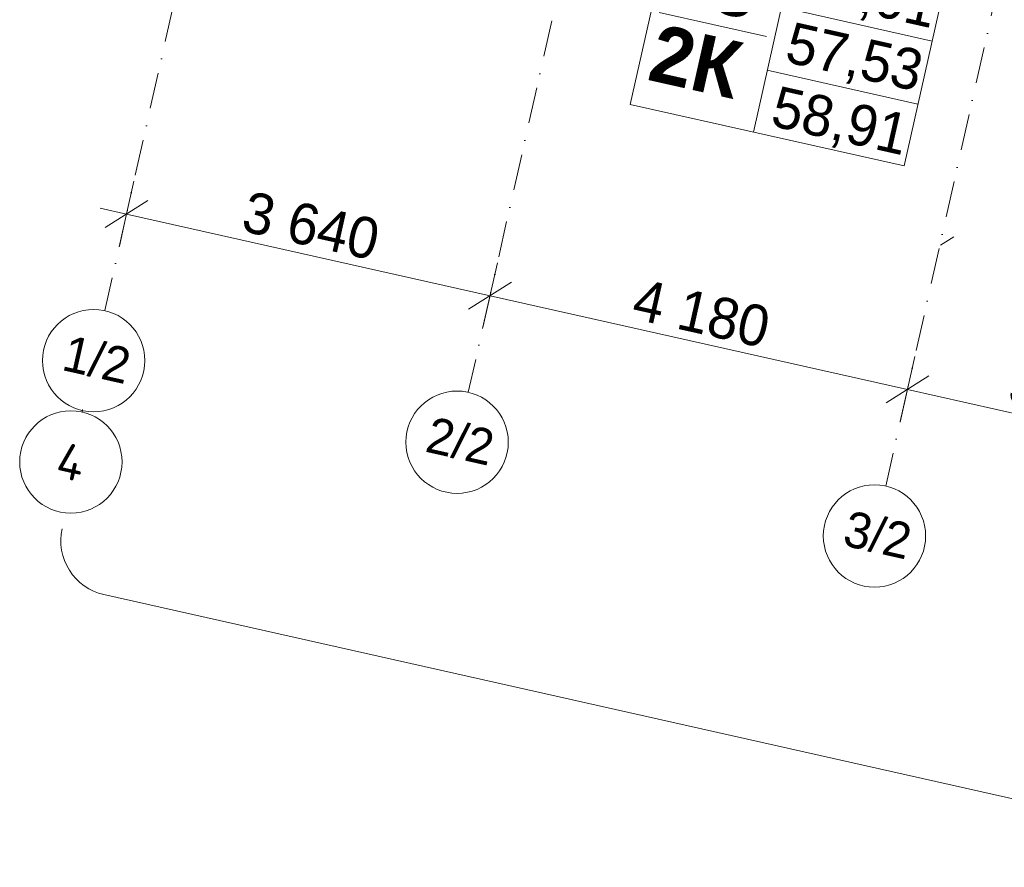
# Model space of a CAD drawing. Header units: millimetres. Extents: x -7145539 to 8272368, y 6117771 to 6337028.
# Tile 2 of 213: x -6878716 to -6869095, y 6124846 to 6133130. Entities that reach past the tile are written whole.
import ezdxf
from ezdxf.enums import TextEntityAlignment as Align

# ---------------------------------------------------------------- set-up
doc = ezdxf.new("R2010")
doc.units = ezdxf.units.MM
doc.header["$MEASUREMENT"] = 0
doc.linetypes.add('Штрихпунктирная', pattern=[670.277762, 352.777767, -176.388884, 0, -141.111112])
for name, color, linetype, lineweight in [('0_Ном._пера__120', 7, 'Continuous', 0), ('S - квартира_маркер.АР_Ном._пера__1', 7, 'Continuous', 0), ('АР-Чертеж-Оси габаритные.АР_Ном._пера__120', 7, 'Continuous', 0), ('АР-Чертеж-Оси_Осевые размеры.АР_Ном._пера__1', 7, 'Continuous', 0), ('АР-Чертеж-Оси_Осевые размеры.АР_Ном._пера__120', 7, 'Continuous', 0), ('ИОС-Шахты и отверстия.АР_Ном._пера__1', 7, 'Continuous', 0)]:
    doc.layers.add(name, color=color, linetype=linetype, lineweight=lineweight)
for name, color, linetype in [('S - квартира_маркер.АР', 7, 'Continuous'), ('АР-Чертеж-Оси габаритные.АР', 7, 'Continuous'), ('АР-Чертеж-Оси_Осевые размеры.АР', 7, 'Continuous')]:
    doc.layers.add(name, color=color, linetype=linetype)
doc.styles.add('РЎР“Р•РќР•Р\xa0Р\x98Р\xa0_РЎРўР\x98Р›Р¬_2', font='GOTHIC.TTF')
doc.styles.add('РЎР“Р•РќР•Р\xa0Р\x98Р\xa0_РЎРўР\x98Р›Р¬_4', font='isocpeur.ttf')
doc.styles.add('РЎР“Р•РќР•Р\xa0Р\x98Р\xa0_РЎРўР\x98Р›Р¬_5', font='GOTHICB.TTF')
doc.dimstyles.new('СГЕНЕРИР_СТИЛЬ__11', dxfattribs={"dimtxt": 400, "dimasz": 332.5, "dimexe": 0.18, "dimexo": 0.0625, "dimgap": 0, "dimtad": 1, "dimdec": 0, "dimzin": 0, "dimdsep": 46, "dimtxsty": 'РЎР“Р•РќР•Р\xa0Р\x98Р\xa0_РЎРўР\x98Р›Р¬_2', "dimblk": 'ARROWHEAD_6', "dimblk1": 'ARROWHEAD_6', "dimblk2": 'ARROWHEAD_6', "dimcen": 0.09, "dimse1": 1, "dimse2": 1, "dimclrd": 7, "dimclre": 7, "dimclrt": 7, "dimazin": 0, "dimtfac": 1, "dimtdec": 4, "dimtmove": 0, "dimatfit": 3, "dimfxl": 1, "dimtolj": 1, "dimtzin": 0, "dimarcsym": 0})

# ---------------------------------------------------------------- blocks, each defined once
blk = doc.blocks.new('Стандартный Маркер Сетки[124]_1', base_point=(-6872883.1, 6152552))
at = {"layer": 'АР-Чертеж-Оси_Осевые размеры.АР_Ном._пера__120', "color": 7, "linetype": 'Штрихпунктирная', "lineweight": 0}
for p, q in [((-6873102.3, 6151576.3), (-6877664.8, 6131261.9)), ((-6877664.8, 6131261.9), (-6877883.9, 6130286.2))]:
    blk.add_line(p, q, dxfattribs=at)
at = {"layer": 'АР-Чертеж-Оси_Осевые размеры.АР_Ном._пера__120', "color": 7, "linetype": 'Continuous', "lineweight": 0}
blk.add_circle((-6877993.5, 6129798.4), 500, dxfattribs=at)
at = {"layer": 'АР-Чертеж-Оси_Осевые размеры.АР_Ном._пера__120', "color": 7, "linetype": 'Штрихпунктирная', "lineweight": 0}
blk.add_point((-6877664.8, 6131261.9), dxfattribs=at)
blk.add_point((-6877664.8, 6131261.9), dxfattribs=at)
at = {"layer": 'АР-Чертеж-Оси_Осевые размеры.АР_Ном._пера__120', "color": 7, "lineweight": 0, "style": 'РЎР“Р•РќР•Р\xa0Р\x98Р\xa0_РЎРўР\x98Р›Р¬_2'}
blk.add_attdef('AC_MarkerText_1', text='', height=350, rotation=347.34172, dxfattribs=at).set_placement((-6877923.6, 6129979.4), align=Align.TOP_CENTER)
blk = doc.blocks.new('Стандартный Маркер Сетки[134]_1', base_point=(-6865253.2, 6150838.4))
at = {"layer": 'АР-Чертеж-Оси_Осевые размеры.АР_Ном._пера__120', "color": 7, "linetype": 'Штрихпунктирная', "lineweight": 0}
for p, q in [((-6865472.3, 6149862.7), (-6870034.9, 6129548.3)), ((-6870034.9, 6129548.3), (-6870254, 6128572.6))]:
    blk.add_line(p, q, dxfattribs=at)
at = {"layer": 'АР-Чертеж-Оси_Осевые размеры.АР_Ном._пера__120', "color": 7, "linetype": 'Continuous', "lineweight": 0}
blk.add_circle((-6870363.6, 6128084.7), 500, dxfattribs=at)
at = {"layer": 'АР-Чертеж-Оси_Осевые размеры.АР_Ном._пера__120', "color": 7, "linetype": 'Штрихпунктирная', "lineweight": 0}
blk.add_point((-6870034.9, 6129548.3), dxfattribs=at)
blk.add_point((-6870034.9, 6129548.3), dxfattribs=at)
at = {"layer": 'АР-Чертеж-Оси_Осевые размеры.АР_Ном._пера__120', "color": 7, "lineweight": 0, "style": 'РЎР“Р•РќР•Р\xa0Р\x98Р\xa0_РЎРўР\x98Р›Р¬_2'}
blk.add_attdef('AC_MarkerText_1', text='', height=350, rotation=347.34172, dxfattribs=at).set_placement((-6870293.6, 6128265.8), align=Align.TOP_CENTER)
blk = doc.blocks.new('Стандартный Маркер Сетки[170]_1', base_point=(-6878100.7, 6129321))
at = {"layer": 'АР-Чертеж-Оси габаритные.АР_Ном._пера__120', "color": 7, "linetype": 'Штрихпунктирная', "lineweight": 0}
for q in [(-6878106.3, 6129295.9), (-6878100.7, 6129321), (-6878103.5, 6129308.4)]:
    blk.add_line((-6878103.5, 6129308.4), q, dxfattribs=at)
at = {"layer": 'АР-Чертеж-Оси габаритные.АР_Ном._пера__120', "color": 7, "linetype": 'Continuous', "lineweight": 0}
blk.add_circle((-6878215.9, 6128808.1), 500, dxfattribs=at)
at = {"layer": 'АР-Чертеж-Оси габаритные.АР_Ном._пера__120', "color": 7, "linetype": 'Штрихпунктирная', "lineweight": 0}
blk.add_point((-6878103.5, 6129308.4), dxfattribs=at)
blk.add_point((-6878103.5, 6129308.4), dxfattribs=at)
at = {"layer": 'АР-Чертеж-Оси габаритные.АР_Ном._пера__120', "color": 7, "lineweight": 0, "style": 'РЎР“Р•РќР•Р\xa0Р\x98Р\xa0_РЎРўР\x98Р›Р¬_4'}
blk.add_attdef('AC_MarkerText_1', text='', height=350, rotation=347.34172, dxfattribs=at).set_placement((-6878177.6, 6128978.8), align=Align.TOP_CENTER)
blk = doc.blocks.new('Стандартный Маркер Сетки[172]_1', base_point=(-6869331.6, 6151754.4))
at = {"layer": 'АР-Чертеж-Оси_Осевые размеры.АР_Ном._пера__120', "color": 7, "linetype": 'Штрихпунктирная', "lineweight": 0}
for p, q in [((-6869550.7, 6150778.7), (-6874113.3, 6130464.3)), ((-6874113.3, 6130464.3), (-6874332.4, 6129488.6))]:
    blk.add_line(p, q, dxfattribs=at)
at = {"layer": 'АР-Чертеж-Оси_Осевые размеры.АР_Ном._пера__120', "color": 7, "linetype": 'Continuous', "lineweight": 0}
blk.add_circle((-6874442, 6129000.7), 500, dxfattribs=at)
at = {"layer": 'АР-Чертеж-Оси_Осевые размеры.АР_Ном._пера__120', "color": 7, "linetype": 'Штрихпунктирная', "lineweight": 0}
blk.add_point((-6874113.3, 6130464.3), dxfattribs=at)
blk.add_point((-6874113.3, 6130464.3), dxfattribs=at)
at = {"layer": 'АР-Чертеж-Оси_Осевые размеры.АР_Ном._пера__120', "color": 7, "lineweight": 0, "style": 'РЎР“Р•РќР•Р\xa0Р\x98Р\xa0_РЎРўР\x98Р›Р¬_2'}
blk.add_attdef('AC_MarkerText_1', text='', height=350, rotation=347.34172, dxfattribs=at).set_placement((-6874372, 6129181.8), align=Align.TOP_CENTER)
blk = doc.blocks.new('Стандартный Маркер Сетки[182]_1', base_point=(-6872883.1, 6152552))
at = {"layer": 'АР-Чертеж-Оси_Осевые размеры.АР_Ном._пера__120', "color": 7, "linetype": 'Штрихпунктирная', "lineweight": 0}
for p, q in [((-6873102.3, 6151576.3), (-6877664.8, 6131261.9)), ((-6877664.8, 6131261.9), (-6877883.9, 6130286.2))]:
    blk.add_line(p, q, dxfattribs=at)
at = {"layer": 'АР-Чертеж-Оси_Осевые размеры.АР_Ном._пера__120', "color": 7, "linetype": 'Continuous', "lineweight": 0}
blk.add_circle((-6877993.5, 6129798.4), 500, dxfattribs=at)
at = {"layer": 'АР-Чертеж-Оси_Осевые размеры.АР_Ном._пера__120', "color": 7, "linetype": 'Штрихпунктирная', "lineweight": 0}
blk.add_point((-6877664.8, 6131261.9), dxfattribs=at)
blk.add_point((-6877664.8, 6131261.9), dxfattribs=at)
at = {"layer": 'АР-Чертеж-Оси_Осевые размеры.АР_Ном._пера__120', "color": 7, "lineweight": 0, "style": 'РЎР“Р•РќР•Р\xa0Р\x98Р\xa0_РЎРўР\x98Р›Р¬_2'}
blk.add_attdef('AC_MarkerText_1', text='', height=350, rotation=347.34172, dxfattribs=at).set_placement((-6877923.6, 6129979.4), align=Align.TOP_CENTER)
blk = doc.blocks.new('Стандартный Маркер Сетки[183]_1', base_point=(-6872883.1, 6152552))
at = {"layer": 'АР-Чертеж-Оси_Осевые размеры.АР_Ном._пера__120', "color": 7, "linetype": 'Штрихпунктирная', "lineweight": 0}
for p, q in [((-6873102.3, 6151576.3), (-6877664.8, 6131261.9)), ((-6877664.8, 6131261.9), (-6877883.9, 6130286.2))]:
    blk.add_line(p, q, dxfattribs=at)
at = {"layer": 'АР-Чертеж-Оси_Осевые размеры.АР_Ном._пера__120', "color": 7, "linetype": 'Continuous', "lineweight": 0}
blk.add_circle((-6877993.5, 6129798.4), 500, dxfattribs=at)
at = {"layer": 'АР-Чертеж-Оси_Осевые размеры.АР_Ном._пера__120', "color": 7, "linetype": 'Штрихпунктирная', "lineweight": 0}
blk.add_point((-6877664.8, 6131261.9), dxfattribs=at)
blk.add_point((-6877664.8, 6131261.9), dxfattribs=at)
at = {"layer": 'АР-Чертеж-Оси_Осевые размеры.АР_Ном._пера__120', "color": 7, "lineweight": 0, "style": 'РЎР“Р•РќР•Р\xa0Р\x98Р\xa0_РЎРўР\x98Р›Р¬_2'}
blk.add_attdef('AC_MarkerText_1', text='', height=350, rotation=347.34172, dxfattribs=at).set_placement((-6877923.6, 6129979.4), align=Align.TOP_CENTER)
blk = doc.blocks.new('Стандартный Маркер Сетки[184]_1', base_point=(-6872883.1, 6152552))
at = {"layer": 'АР-Чертеж-Оси_Осевые размеры.АР_Ном._пера__120', "color": 7, "linetype": 'Штрихпунктирная', "lineweight": 0}
for p, q in [((-6873102.3, 6151576.3), (-6877664.8, 6131261.9)), ((-6877664.8, 6131261.9), (-6877883.9, 6130286.2))]:
    blk.add_line(p, q, dxfattribs=at)
at = {"layer": 'АР-Чертеж-Оси_Осевые размеры.АР_Ном._пера__120', "color": 7, "linetype": 'Continuous', "lineweight": 0}
blk.add_circle((-6877993.5, 6129798.4), 500, dxfattribs=at)
at = {"layer": 'АР-Чертеж-Оси_Осевые размеры.АР_Ном._пера__120', "color": 7, "linetype": 'Штрихпунктирная', "lineweight": 0}
blk.add_point((-6877664.8, 6131261.9), dxfattribs=at)
blk.add_point((-6877664.8, 6131261.9), dxfattribs=at)
at = {"layer": 'АР-Чертеж-Оси_Осевые размеры.АР_Ном._пера__120', "color": 7, "lineweight": 0, "style": 'РЎР“Р•РќР•Р\xa0Р\x98Р\xa0_РЎРўР\x98Р›Р¬_2'}
blk.add_attdef('AC_MarkerText_1', text='', height=350, rotation=347.34172, dxfattribs=at).set_placement((-6877923.6, 6129979.4), align=Align.TOP_CENTER)
blk = doc.blocks.new('Стандартный Маркер Сетки[187]_1', base_point=(-6872883.1, 6152552))
at = {"layer": 'АР-Чертеж-Оси_Осевые размеры.АР_Ном._пера__120', "color": 7, "linetype": 'Штрихпунктирная', "lineweight": 0}
for p, q in [((-6873102.3, 6151576.3), (-6877664.8, 6131261.9)), ((-6877664.8, 6131261.9), (-6877883.9, 6130286.2))]:
    blk.add_line(p, q, dxfattribs=at)
at = {"layer": 'АР-Чертеж-Оси_Осевые размеры.АР_Ном._пера__120', "color": 7, "linetype": 'Continuous', "lineweight": 0}
blk.add_circle((-6877993.5, 6129798.4), 500, dxfattribs=at)
at = {"layer": 'АР-Чертеж-Оси_Осевые размеры.АР_Ном._пера__120', "color": 7, "linetype": 'Штрихпунктирная', "lineweight": 0}
blk.add_point((-6877664.8, 6131261.9), dxfattribs=at)
blk.add_point((-6877664.8, 6131261.9), dxfattribs=at)
at = {"layer": 'АР-Чертеж-Оси_Осевые размеры.АР_Ном._пера__120', "color": 7, "lineweight": 0, "style": 'РЎР“Р•РќР•Р\xa0Р\x98Р\xa0_РЎРўР\x98Р›Р¬_2'}
blk.add_attdef('AC_MarkerText_1', text='', height=350, rotation=347.34172, dxfattribs=at).set_placement((-6877923.6, 6129979.4), align=Align.TOP_CENTER)
blk = doc.blocks.new('Стандартный Маркер Сетки[189]_1', base_point=(-6865253.2, 6150838.4))
at = {"layer": 'АР-Чертеж-Оси_Осевые размеры.АР_Ном._пера__120', "color": 7, "linetype": 'Штрихпунктирная', "lineweight": 0}
for p, q in [((-6865472.3, 6149862.7), (-6870034.9, 6129548.3)), ((-6870034.9, 6129548.3), (-6870254, 6128572.6))]:
    blk.add_line(p, q, dxfattribs=at)
at = {"layer": 'АР-Чертеж-Оси_Осевые размеры.АР_Ном._пера__120', "color": 7, "linetype": 'Continuous', "lineweight": 0}
blk.add_circle((-6870363.6, 6128084.7), 500, dxfattribs=at)
at = {"layer": 'АР-Чертеж-Оси_Осевые размеры.АР_Ном._пера__120', "color": 7, "linetype": 'Штрихпунктирная', "lineweight": 0}
blk.add_point((-6870034.9, 6129548.3), dxfattribs=at)
blk.add_point((-6870034.9, 6129548.3), dxfattribs=at)
at = {"layer": 'АР-Чертеж-Оси_Осевые размеры.АР_Ном._пера__120', "color": 7, "lineweight": 0, "style": 'РЎР“Р•РќР•Р\xa0Р\x98Р\xa0_РЎРўР\x98Р›Р¬_2'}
blk.add_attdef('AC_MarkerText_1', text='', height=350, rotation=347.34172, dxfattribs=at).set_placement((-6870293.6, 6128265.8), align=Align.TOP_CENTER)
blk = doc.blocks.new('Стандартный Маркер Сетки[191]_1', base_point=(-6878100.7, 6129321))
at = {"layer": 'АР-Чертеж-Оси габаритные.АР_Ном._пера__120', "color": 7, "linetype": 'Штрихпунктирная', "lineweight": 0}
for q in [(-6878106.3, 6129295.9), (-6878100.7, 6129321), (-6878103.5, 6129308.4)]:
    blk.add_line((-6878103.5, 6129308.4), q, dxfattribs=at)
at = {"layer": 'АР-Чертеж-Оси габаритные.АР_Ном._пера__120', "color": 7, "linetype": 'Continuous', "lineweight": 0}
blk.add_circle((-6878215.9, 6128808.1), 500, dxfattribs=at)
at = {"layer": 'АР-Чертеж-Оси габаритные.АР_Ном._пера__120', "color": 7, "linetype": 'Штрихпунктирная', "lineweight": 0}
blk.add_point((-6878103.5, 6129308.4), dxfattribs=at)
blk.add_point((-6878103.5, 6129308.4), dxfattribs=at)
at = {"layer": 'АР-Чертеж-Оси габаритные.АР_Ном._пера__120', "color": 7, "lineweight": 0, "style": 'РЎР“Р•РќР•Р\xa0Р\x98Р\xa0_РЎРўР\x98Р›Р¬_4'}
blk.add_attdef('AC_MarkerText_1', text='', height=350, rotation=347.34172, dxfattribs=at).set_placement((-6878177.6, 6128978.8), align=Align.TOP_CENTER)
blk = doc.blocks.new('Стандартный Маркер Сетки[193]_1', base_point=(-6869331.6, 6151754.4))
at = {"layer": 'АР-Чертеж-Оси_Осевые размеры.АР_Ном._пера__120', "color": 7, "linetype": 'Штрихпунктирная', "lineweight": 0}
for p, q in [((-6869550.7, 6150778.7), (-6874113.3, 6130464.3)), ((-6874113.3, 6130464.3), (-6874332.4, 6129488.6))]:
    blk.add_line(p, q, dxfattribs=at)
at = {"layer": 'АР-Чертеж-Оси_Осевые размеры.АР_Ном._пера__120', "color": 7, "linetype": 'Continuous', "lineweight": 0}
blk.add_circle((-6874442, 6129000.7), 500, dxfattribs=at)
at = {"layer": 'АР-Чертеж-Оси_Осевые размеры.АР_Ном._пера__120', "color": 7, "linetype": 'Штрихпунктирная', "lineweight": 0}
blk.add_point((-6874113.3, 6130464.3), dxfattribs=at)
blk.add_point((-6874113.3, 6130464.3), dxfattribs=at)
at = {"layer": 'АР-Чертеж-Оси_Осевые размеры.АР_Ном._пера__120', "color": 7, "lineweight": 0, "style": 'РЎР“Р•РќР•Р\xa0Р\x98Р\xa0_РЎРўР\x98Р›Р¬_2'}
blk.add_attdef('AC_MarkerText_1', text='', height=350, rotation=347.34172, dxfattribs=at).set_placement((-6874372, 6129181.8), align=Align.TOP_CENTER)
blk = doc.blocks.new('Стандартный Маркер Сетки[195]_1', base_point=(-6872883.1, 6152552))
at = {"layer": 'АР-Чертеж-Оси_Осевые размеры.АР_Ном._пера__120', "color": 7, "linetype": 'Штрихпунктирная', "lineweight": 0}
for p, q in [((-6873102.3, 6151576.3), (-6877664.8, 6131261.9)), ((-6877664.8, 6131261.9), (-6877883.9, 6130286.2))]:
    blk.add_line(p, q, dxfattribs=at)
at = {"layer": 'АР-Чертеж-Оси_Осевые размеры.АР_Ном._пера__120', "color": 7, "linetype": 'Continuous', "lineweight": 0}
blk.add_circle((-6877993.5, 6129798.4), 500, dxfattribs=at)
at = {"layer": 'АР-Чертеж-Оси_Осевые размеры.АР_Ном._пера__120', "color": 7, "linetype": 'Штрихпунктирная', "lineweight": 0}
blk.add_point((-6877664.8, 6131261.9), dxfattribs=at)
blk.add_point((-6877664.8, 6131261.9), dxfattribs=at)
at = {"layer": 'АР-Чертеж-Оси_Осевые размеры.АР_Ном._пера__120', "color": 7, "lineweight": 0, "style": 'РЎР“Р•РќР•Р\xa0Р\x98Р\xa0_РЎРўР\x98Р›Р¬_2'}
blk.add_attdef('AC_MarkerText_1', text='', height=350, rotation=347.34172, dxfattribs=at).set_placement((-6877923.6, 6129979.4), align=Align.TOP_CENTER)
blk = doc.blocks.new('Стандартный Маркер Сетки[196]_1', base_point=(-6872883.1, 6152552))
at = {"layer": 'АР-Чертеж-Оси_Осевые размеры.АР_Ном._пера__120', "color": 7, "linetype": 'Штрихпунктирная', "lineweight": 0}
for p, q in [((-6873102.3, 6151576.3), (-6877664.8, 6131261.9)), ((-6877664.8, 6131261.9), (-6877883.9, 6130286.2))]:
    blk.add_line(p, q, dxfattribs=at)
at = {"layer": 'АР-Чертеж-Оси_Осевые размеры.АР_Ном._пера__120', "color": 7, "linetype": 'Continuous', "lineweight": 0}
blk.add_circle((-6877993.5, 6129798.4), 500, dxfattribs=at)
at = {"layer": 'АР-Чертеж-Оси_Осевые размеры.АР_Ном._пера__120', "color": 7, "linetype": 'Штрихпунктирная', "lineweight": 0}
blk.add_point((-6877664.8, 6131261.9), dxfattribs=at)
blk.add_point((-6877664.8, 6131261.9), dxfattribs=at)
at = {"layer": 'АР-Чертеж-Оси_Осевые размеры.АР_Ном._пера__120', "color": 7, "lineweight": 0, "style": 'РЎР“Р•РќР•Р\xa0Р\x98Р\xa0_РЎРўР\x98Р›Р¬_2'}
blk.add_attdef('AC_MarkerText_1', text='', height=350, rotation=347.34172, dxfattribs=at).set_placement((-6877923.6, 6129979.4), align=Align.TOP_CENTER)
blk = doc.blocks.new('Стандартный Маркер Сетки[197]_1', base_point=(-6872883.1, 6152552))
at = {"layer": 'АР-Чертеж-Оси_Осевые размеры.АР_Ном._пера__120', "color": 7, "linetype": 'Штрихпунктирная', "lineweight": 0}
for p, q in [((-6873102.3, 6151576.3), (-6877664.8, 6131261.9)), ((-6877664.8, 6131261.9), (-6877883.9, 6130286.2))]:
    blk.add_line(p, q, dxfattribs=at)
at = {"layer": 'АР-Чертеж-Оси_Осевые размеры.АР_Ном._пера__120', "color": 7, "linetype": 'Continuous', "lineweight": 0}
blk.add_circle((-6877993.5, 6129798.4), 500, dxfattribs=at)
at = {"layer": 'АР-Чертеж-Оси_Осевые размеры.АР_Ном._пера__120', "color": 7, "linetype": 'Штрихпунктирная', "lineweight": 0}
blk.add_point((-6877664.8, 6131261.9), dxfattribs=at)
blk.add_point((-6877664.8, 6131261.9), dxfattribs=at)
at = {"layer": 'АР-Чертеж-Оси_Осевые размеры.АР_Ном._пера__120', "color": 7, "lineweight": 0, "style": 'РЎР“Р•РќР•Р\xa0Р\x98Р\xa0_РЎРўР\x98Р›Р¬_2'}
blk.add_attdef('AC_MarkerText_1', text='', height=350, rotation=347.34172, dxfattribs=at).set_placement((-6877923.6, 6129979.4), align=Align.TOP_CENTER)
blk = doc.blocks.new('*D1259', base_point=(-6256761.3, 6562677.8))
at = {"layer": 'АР-Чертеж-Оси_Осевые размеры.АР_Ном._пера__1', "color": 7, "linetype": 'Continuous', "lineweight": 0, "transparency": 16777216}
for p, q in [((-6877743.8, 6130910.2), (-6877600, 6131550.5)), ((-6877928, 6131287.9), (-6877671.9, 6131230.3)), ((-6877462.8, 6131362.7), (-6877881, 6131097.9)), ((-6877671.9, 6131230.3), (-6874120.3, 6130432.7)), ((-6874192.2, 6130112.5), (-6874048.4, 6130752.8)), ((-6873911.2, 6130565.1), (-6874329.4, 6130300.3)), ((-6874120.3, 6130432.7), (-6870041.9, 6129516.7))]:
    blk.add_line(p, q, dxfattribs=at)
at = {"layer": 'АР-Чертеж-Оси_Осевые размеры.АР_Ном._пера__1', "color": 7, "lineweight": 0, "transparency": 16777216, "insert": (-6876566.4, 6131064), "char_height": 400, "attachment_point": 7, "rotation": 347.34172, "style": 'РЎР“Р•РќР•Р\xa0Р\x98Р\xa0_РЎРўР\x98Р›Р¬_2'}
blk.add_mtext('\\A1;{\\pql;\\fCentury Gothic|b0|i0|c204|p0;\\W1.000000;3\xa0640}', dxfattribs=at)
blk = doc.blocks.new('ARROWHEAD_6')
at = {"color": 0, "linetype": 'Continuous', "lineweight": 0}
for p, q in [((-0.5, -0.5), (0.5, 0.5)), ((0, 0), (-1, 0))]:
    blk.add_line(p, q, dxfattribs=at)
blk = doc.blocks.new('*D1260', base_point=(-6256761.3, 6562677.8))
at = {"layer": 'АР-Чертеж-Оси_Осевые размеры.АР_Ном._пера__1', "color": 7, "linetype": 'Continuous', "lineweight": 0, "transparency": 16777216}
for p, q in [((-6874192.2, 6130112.5), (-6874048.4, 6130752.8)), ((-6873911.2, 6130565.1), (-6874329.4, 6130300.3)), ((-6874120.3, 6130432.7), (-6870041.9, 6129516.7)), ((-6870113.8, 6129196.5), (-6869970, 6129836.8)), ((-6869832.8, 6129649.1), (-6870251, 6129384.3)), ((-6870041.9, 6129516.7), (-6866773.4, 6128782.6))]:
    blk.add_line(p, q, dxfattribs=at)
at = {"layer": 'АР-Чертеж-Оси_Осевые размеры.АР_Ном._пера__1', "color": 7, "lineweight": 0, "transparency": 16777216, "insert": (-6872751.4, 6130207.2), "char_height": 400, "attachment_point": 7, "rotation": 347.34172, "style": 'РЎР“Р•РќР•Р\xa0Р\x98Р\xa0_РЎРўР\x98Р›Р¬_2'}
blk.add_mtext('\\A1;{\\pql;\\fCentury Gothic|b0|i0|c204|p0;\\W1.000000;4\xa0180}', dxfattribs=at)
blk = doc.blocks.new('*D1261', base_point=(-6256761.3, 6562677.8))
at = {"layer": 'АР-Чертеж-Оси_Осевые размеры.АР_Ном._пера__1', "color": 7, "linetype": 'Continuous', "lineweight": 0, "transparency": 16777216}
for p, q in [((-6870113.8, 6129196.5), (-6869970, 6129836.8)), ((-6869832.8, 6129649.1), (-6870251, 6129384.3)), ((-6870041.9, 6129516.7), (-6866773.4, 6128782.6)), ((-6866845.3, 6128462.4), (-6866701.5, 6129102.7)), ((-6866564.3, 6128915), (-6866982.4, 6128650.2)), ((-6866773.4, 6128782.6), (-6862851, 6127901.7))]:
    blk.add_line(p, q, dxfattribs=at)
at = {"layer": 'АР-Чертеж-Оси_Осевые размеры.АР_Ном._пера__1', "color": 7, "lineweight": 0, "transparency": 16777216, "insert": (-6869077.9, 6129382.2), "char_height": 400, "attachment_point": 7, "rotation": 347.34172, "style": 'РЎР“Р•РќР•Р\xa0Р\x98Р\xa0_РЎРўР\x98Р›Р¬_2'}
blk.add_mtext('\\A1;{\\pql;\\fCentury Gothic|b0|i0|c204|p0;\\W1.000000;3\xa0350}', dxfattribs=at)
blk = doc.blocks.new('labelLabPP_FlatE34FrameRed3d[200]_1', base_point=(-6872387.2, 6133556.1))
at = {"layer": 'S - квартира_маркер.АР_Ном._пера__1', "color": 7, "linetype": 'Continuous', "lineweight": 0}
for p, q in [((-6872338.8, 6134136.6), (-6872751.1, 6132301.1)), ((-6872338.8, 6134136.6), (-6869663, 6133535.6)), ((-6871134.6, 6133866.1), (-6871546.8, 6132030.7)), ((-6869663, 6133535.6), (-6870075.3, 6131700.1)), ((-6872466.9, 6133201.3), (-6871418.7, 6132965.9)), ((-6871272.7, 6133251.2), (-6869801.2, 6132920.6)), ((-6871410.8, 6132636.2), (-6869939.3, 6132305.7)), ((-6872751.1, 6132301.1), (-6870075.3, 6131700.1))]:
    blk.add_line(p, q, dxfattribs=at)
at = {"layer": 'S - квартира_маркер.АР_Ном._пера__1', "color": 7, "lineweight": 0}
for tag, height, style, p in [('TS_FLATNUMBER', 560, 'РЎР“Р•РќР•Р\xa0Р\x98Р\xa0_РЎРўР\x98Р›Р¬_5', (-6871304.8, 6133354.9)), ('TS_POSTFIXNUMROOMS', 560, 'РЎР“Р•РќР•Р\xa0Р\x98Р\xa0_РЎРўР\x98Р›Р¬_5', (-6871480.1, 6132581.5)), ('TS_LIVING_ROOM_AREA', 400, 'РЎР“Р•РќР•Р\xa0Р\x98Р\xa0_РЎРўР\x98Р›Р¬_2', (-6869764.6, 6133241)), ('TS_WITHOUTBALK', 400, 'РЎР“Р•РќР•Р\xa0Р\x98Р\xa0_РЎРўР\x98Р›Р¬_2', (-6869903.4, 6132623)), ('TS_ALLSQUARE', 400, 'РЎР“Р•РќР•Р\xa0Р\x98Р\xa0_РЎРўР\x98Р›Р¬_2', (-6870043.7, 6131998.6))]:
    blk.add_attdef(tag, text='', height=height, rotation=347.34108, dxfattribs=dict(at, style=style)).set_placement(p, align=Align.MIDDLE_RIGHT)

msp = doc.modelspace()

# ---------------------------------------------------------------- linework, layer by layer
at = {"layer": '0_Ном._пера__120', "color": 7, "linetype": 'Continuous', "lineweight": 0}
msp.add_lwpolyline([(-6878301, 6128155.1, 0.414214), (-6877894, 6127512.2), (-6867473.4, 6125171.8, -0.141805), (-6867211.2, 6125027.7), (-6867029.6, 6124846.4)], format="xyb", dxfattribs=at)
at = {"layer": 'ИОС-Шахты и отверстия.АР_Ном._пера__1', "color": 7, "linetype": 'Continuous', "lineweight": 0}
msp.add_line((-6869588.6, 6131009.1), (-6869719.5, 6130926.1), dxfattribs=at)

# ---------------------------------------------------------------- block references
at = {"layer": 'S - квартира_маркер.АР', "color": 104, "linetype": 'Continuous', "lineweight": 15, "true_color": 0x029e21}
msp.add_blockref('labelLabPP_FlatE34FrameRed3d[200]_1', (-6872387.2, 6133556.1), dxfattribs=at).add_auto_attribs({'TS_POSTFIXNUMROOMS': '2К ', 'TS_FLATNUMBER': ' 3 ', 'TS_LIVING_ROOM_AREA': '32,01', 'TS_WITHOUTBALK': '57,53', 'TS_ALLSQUARE': '58,91'})
at = {"layer": 'АР-Чертеж-Оси габаритные.АР', "color": 8, "linetype": 'Continuous', "lineweight": 15}
for name in ['Стандартный Маркер Сетки[170]_1', 'Стандартный Маркер Сетки[191]_1']:
    msp.add_blockref(name, (-6878100.7, 6129321), dxfattribs=at).add_auto_attribs({'AC_MarkerText_1': '4'})
at = {"layer": 'АР-Чертеж-Оси_Осевые размеры.АР', "color": 8, "linetype": 'Continuous', "lineweight": 15}
for name, p, values in [('Стандартный Маркер Сетки[124]_1', (-6872883.1, 6152552), {'AC_MarkerText_1': '1/2'}), ('Стандартный Маркер Сетки[182]_1', (-6872883.1, 6152552), {'AC_MarkerText_1': '1/2'}), ('Стандартный Маркер Сетки[183]_1', (-6872883.1, 6152552), {'AC_MarkerText_1': '1/2'}), ('Стандартный Маркер Сетки[184]_1', (-6872883.1, 6152552), {'AC_MarkerText_1': '1/2'}), ('Стандартный Маркер Сетки[187]_1', (-6872883.1, 6152552), {'AC_MarkerText_1': '1/2'}), ('Стандартный Маркер Сетки[195]_1', (-6872883.1, 6152552), {'AC_MarkerText_1': '1/2'}), ('Стандартный Маркер Сетки[196]_1', (-6872883.1, 6152552), {'AC_MarkerText_1': '1/2'}), ('Стандартный Маркер Сетки[197]_1', (-6872883.1, 6152552), {'AC_MarkerText_1': '1/2'}), ('Стандартный Маркер Сетки[172]_1', (-6869331.6, 6151754.4), {'AC_MarkerText_1': '2/2'}), ('Стандартный Маркер Сетки[193]_1', (-6869331.6, 6151754.4), {'AC_MarkerText_1': '2/2'}), ('Стандартный Маркер Сетки[134]_1', (-6865253.2, 6150838.4), {'AC_MarkerText_1': '3/2'}), ('Стандартный Маркер Сетки[189]_1', (-6865253.2, 6150838.4), {'AC_MarkerText_1': '3/2'})]:
    msp.add_blockref(name, p, dxfattribs=at).add_auto_attribs(values)

# ---------------------------------------------------------------- dimensions: what is measured, and where the dimension line sits
at = {"layer": 'АР-Чертеж-Оси_Осевые размеры.АР', "color": 7, "linetype": 'Continuous', "lineweight": 0}
for base, p1, p2, picture, middle in [((-6874120.3, 6130432.7), (-6877883.9, 6130286.2), (-6874332.4, 6129488.6), '*D1259', (-6875853, 6131108.8)), ((-6870041.9, 6129516.7), (-6874332.4, 6129488.6), (-6870254, 6128572.6), '*D1260', (-6872038.1, 6130252)), ((-6866773.4, 6128782.6), (-6870254, 6128572.6), (-6866985.4, 6127838.5), '*D1261', (-6868364.6, 6129426.9))]:
    dim = msp.add_linear_dim(base=base, p1=p1, p2=p2, angle=347.34172, dimstyle='СГЕНЕРИР_СТИЛЬ__11', dxfattribs=at)
    dim.commit()
    dim.dimension.update_dxf_attribs({"geometry": picture, "text_midpoint": middle, "dimtype": 160, "text_rotation": 347.34172})

doc.saveas('drawing.dxf')
